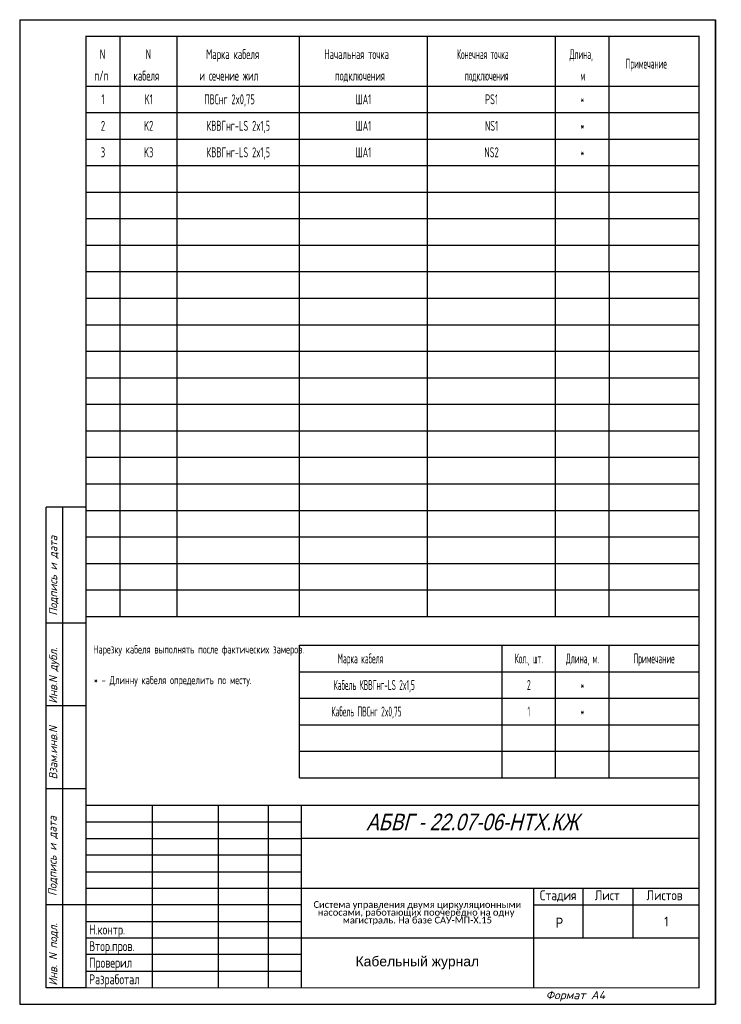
# Model space of a CAD drawing. Header units: millimetres. Extents: x 2581 to 2792, y 841 to 1138.
import ezdxf
from ezdxf.enums import TextEntityAlignment as Align

# ---------------------------------------------------------------- set-up
doc = ezdxf.new("R2010")
doc.units = ezdxf.units.MM
for name, color, linetype in [('_FORMAT OSNOVNAJA', 1, 'Continuous'), ('_TABLITSA OSNOVNAJA', 3, 'Continuous'), ('_TABLITSA TONKAJA', 2, 'Continuous'), ('Текст', 7, 'Continuous'), ('Форматка', 4, 'Continuous')]:
    doc.layers.add(name, color=color, linetype=linetype)
doc.layers.add('Слой1', color=10, linetype='Continuous', lineweight=200, plot=False)
doc.styles.add('35', font='romans.shx', dxfattribs={"width": 0.7, "oblique": 15, "height": 3.5})
doc.styles.add('5', font='romans.shx', dxfattribs={"width": 0.65, "oblique": 15, "height": 5})
doc.styles.add('Arial', font='arial.ttf')
doc.styles.add('Gost_ptb', font='gost_ptb.shx', dxfattribs={"width": 0.9, "oblique": 15})
doc.styles.add('Romans8', font='romans8.shx', dxfattribs={"width": 0.8, "height": 3})

msp = doc.modelspace()

# ---------------------------------------------------------------- linework, layer by layer
for p, q in [((2611, 1022.44), (2611, 1062.44)), ((2628.26, 1022.44), (2628.26, 1062.44)), ((2665.11, 1022.44), (2665.11, 1062.44)), ((2703.77, 1022.44), (2703.77, 1062.44)), ((2742.43, 1022.44), (2742.43, 1062.44)), ((2758.6, 1062.44), (2758.6, 1022.44))]:
    msp.add_line(p, q)
at = {"color": 7, "const_width": 0.35}
msp.add_lwpolyline([(2785.71, 846.44), (2600.7, 846.44), (2600.7, 1133.44), (2785.71, 1133.44)], close=True, dxfattribs=at)
at = {"layer": '_FORMAT OSNOVNAJA', "color": 7}
for p, q in [((2600.71, 901.44), (2600.71, 846.44)), ((2785.71, 901.44), (2600.71, 901.44))]:
    msp.add_line(p, q, dxfattribs=at)
at = {"layer": '_TABLITSA OSNOVNAJA', "color": 7}
for p, q in [((2620.71, 901.44), (2620.71, 846.44)), ((2640.71, 846.44), (2640.71, 901.44)), ((2655.71, 901.44), (2655.71, 846.44)), ((2665.71, 846.44), (2665.71, 901.44)), ((2785.71, 891.44), (2665.71, 891.44)), ((2665.71, 876.44), (2785.71, 876.44)), ((2735.71, 876.44), (2735.71, 846.44)), ((2750.71, 861.44), (2750.71, 876.44)), ((2765.71, 876.44), (2765.71, 861.44)), ((2735.71, 871.44), (2785.71, 871.44)), ((2785.71, 861.44), (2665.71, 861.44))]:
    msp.add_line(p, q, dxfattribs=at)
at = {"layer": '_TABLITSA TONKAJA', "color": 7}
for p, q in [((2600.71, 896.44), (2665.71, 896.44)), ((2600.71, 891.44), (2665.71, 891.44)), ((2665.71, 886.44), (2600.71, 886.44)), ((2665.71, 886.44), (2600.71, 886.44)), ((2600.71, 881.44), (2665.71, 881.44)), ((2600.71, 881.44), (2665.71, 881.44)), ((2600.71, 876.44), (2665.71, 876.44)), ((2600.71, 876.44), (2665.71, 876.44)), ((2665.71, 871.44), (2600.71, 871.44)), ((2665.71, 871.44), (2600.71, 871.44)), ((2600.71, 866.44), (2665.71, 866.44)), ((2600.71, 866.44), (2665.71, 866.44)), ((2665.71, 861.44), (2600.71, 861.44)), ((2665.71, 861.44), (2600.71, 861.44)), ((2665.71, 856.44), (2600.71, 856.44)), ((2665.71, 856.44), (2600.71, 856.44)), ((2600.71, 851.44), (2665.71, 851.44)), ((2600.71, 851.44), (2665.71, 851.44))]:
    msp.add_line(p, q, dxfattribs=at)
at = {"layer": 'Слой1', "color": 7, "lineweight": -3}
for p, q in [((2580.71, 1138.44), (2580.71, 841.44)), ((2580.71, 1138.44), (2580.71, 841.44)), ((2790.71, 841.44), (2790.71, 1138.44)), ((2790.71, 1138.44), (2790.71, 841.44)), ((2790.71, 1138.44), (2790.71, 841.44))]:
    msp.add_line(p, q, dxfattribs=at)
at = {"layer": 'Слой1', "color": 7, "linetype": 'ByBlock', "lineweight": -3, "ltscale": 0.4}
for p, q in [((2580.71, 1138.44), (2790.71, 1138.44)), ((2580.71, 841.44), (2790.71, 841.44))]:
    msp.add_line(p, q, dxfattribs=at)
at = {"layer": 'Форматка', "color": 7, "lineweight": -3}
for p, q in [((2611, 1118.44), (2611, 1133.44)), ((2628.26, 1118.44), (2628.26, 1133.44)), ((2665.11, 1118.44), (2665.11, 1133.44)), ((2703.77, 1118.44), (2703.77, 1133.44)), ((2742.43, 1118.44), (2742.43, 1133.44)), ((2758.6, 1118.44), (2758.6, 1133.44)), ((2600.71, 1118.44), (2785.71, 1118.44)), ((2600.71, 1118.44), (2785.71, 1118.44)), ((2611, 1062.44), (2611, 1118.44)), ((2628.26, 1062.44), (2628.26, 1118.44)), ((2665.11, 1062.44), (2665.11, 1118.44)), ((2703.77, 1062.44), (2703.77, 1118.44)), ((2742.43, 1062.44), (2742.43, 1118.44)), ((2758.6, 1062.44), (2758.6, 1118.44)), ((2600.71, 1110.44), (2785.71, 1110.44)), ((2600.71, 1102.44), (2785.71, 1102.44)), ((2600.71, 1094.44), (2785.71, 1094.44)), ((2600.71, 1086.44), (2785.71, 1086.44)), ((2600.71, 1078.44), (2785.71, 1078.44)), ((2600.71, 1070.44), (2785.71, 1070.44)), ((2600.71, 1062.44), (2742.43, 1062.44)), ((2742.43, 1062.44), (2785.71, 1062.44)), ((2600.71, 1054.44), (2785.71, 1054.44)), ((2600.71, 1046.44), (2785.71, 1046.44)), ((2600.71, 1038.44), (2785.71, 1038.44)), ((2600.71, 1030.44), (2785.71, 1030.44)), ((2600.71, 1022.44), (2785.71, 1022.44)), ((2611, 958.44), (2611, 1022.44)), ((2628.26, 958.44), (2628.26, 1022.44)), ((2665.11, 958.44), (2665.11, 1022.44)), ((2703.77, 958.44), (2703.77, 1022.44)), ((2742.43, 958.44), (2742.43, 1022.44)), ((2758.6, 958.44), (2758.6, 1022.44)), ((2600.71, 1014.44), (2785.71, 1014.44)), ((2600.71, 1006.44), (2742.43, 1006.44)), ((2742.43, 1006.44), (2785.71, 1006.44)), ((2600.71, 998.44), (2785.71, 998.44)), ((2600.7, 991.44), (2588.7, 991.44)), ((2588.7, 846.44), (2588.7, 991.44)), ((2593.7, 846.44), (2593.7, 991.44)), ((2600.71, 990.44), (2785.71, 990.44)), ((2600.71, 982.44), (2785.71, 982.44)), ((2600.71, 974.44), (2785.71, 974.44)), ((2600.71, 966.44), (2742.43, 966.44)), ((2742.43, 966.44), (2785.71, 966.44)), ((2600.7, 956.44), (2588.7, 956.44)), ((2600.71, 958.44), (2742.43, 958.44)), ((2742.43, 958.44), (2785.71, 958.44)), ((2665.11, 909.76), (2665.11, 949.76)), ((2665.11, 949.76), (2785.71, 949.76)), ((2726.26, 909.76), (2726.26, 949.76)), ((2742.43, 909.76), (2742.43, 949.76)), ((2758.6, 909.76), (2758.6, 949.76)), ((2665.11, 941.76), (2785.71, 941.76)), ((2665.11, 933.76), (2785.71, 933.76)), ((2600.7, 931.44), (2588.7, 931.44)), ((2665.11, 925.76), (2785.71, 925.76)), ((2665.11, 917.76), (2785.71, 917.76)), ((2665.11, 909.76), (2785.71, 909.76)), ((2600.7, 906.44), (2588.7, 906.44)), ((2600.7, 871.44), (2588.7, 871.44)), ((2600.7, 846.44), (2588.7, 846.44))]:
    msp.add_line(p, q, dxfattribs=at)

# ---------------------------------------------------------------- texts
at = {"color": 7, "linetype": 'Continuous', "style": '5', "width": 0.6}
msp.add_text('N', height=3, dxfattribs=at).set_placement((2604.89, 1126.54))
at = {"lineweight": -3, "style": 'Arial', "oblique": 15, "width": 0.8}
msp.add_text('АБВГ - 22.07-06-НТХ.КЖ ', height=5, dxfattribs=at).set_placement((2751.03, 896.44), align=Align.MIDDLE_RIGHT)
at = {"color": 7, "style": 'Arial', "width": 0.8}
msp.add_text('Р', height=3, dxfattribs=at).set_placement((2742.48, 864.57))
at = {"char_height": 2.5, "attachment_point": 1, "style": 'Gost_ptb'}
for s, width, insert in [('{\\Q0;Нарезку кабеля выполнять после фактических замеров. }', 62.2349, (2602.87, 949.76)), ('{\\Q0;* - Длинну кабеля определить по месту.}', 62.0495, (2603.06, 940.5))]:
    msp.add_mtext_dynamic_manual_height_columns(s, width=width, gutter_width=12.5, heights=[0], dxfattribs=dict(at, insert=insert))
at = {"insert": (2700.71, 868.94), "char_height": 2.2, "width": 70, "attachment_point": 5, "line_spacing_factor": 0.7, "style": 'Arial'}
msp.add_mtext('{\\fCalibri|b0|i0|c204|p34;\\H0.91667x;Система управления двумя циркуляционными насосами, работающих поочерёдно на одну \\H1.8129x; \\H0.5516x;магистраль. На базе САУ-МП-Х.15\\H1.8958x; }', dxfattribs=at)
at = {"color": 7, "insert": (2700.71, 853.95), "char_height": 3, "width": 72.4067, "attachment_point": 5, "style": 'Arial'}
msp.add_mtext('\\pt26.824;Кабельный журнал', dxfattribs=at)
at = {"layer": 'Текст', "color": 7, "ltscale": 6.666667, "char_height": 3, "style": 'Romans8'}
for s, insert, width, attachment_point in [('Стадия', (2743.21, 875.84), 15, 2), ('\\pi3.55;Лист', (2750.71, 875.84), 15, 1), ('\\pi4.1499;Листов', (2765.71, 875.84), 20, 1)]:
    msp.add_mtext(s, dxfattribs=dict(at, insert=insert, width=width, attachment_point=attachment_point))
at = {"layer": 'Текст', "color": 7, "ltscale": 100, "insert": (2775.83, 866.44), "char_height": 3, "width": 19.7446, "attachment_point": 5, "style": 'Romans8'}
msp.add_mtext('\\A1;1', dxfattribs=at)
at = {"layer": 'Текст', "color": 7, "insert": (2601.65, 880.49), "char_height": 3, "width": 21.4279, "attachment_point": 1, "style": 'Romans8'}
msp.add_mtext('{\\W0.7;\\P\\P\\PН.контр.   \\PВтор.пров.\\PПроверил\\PРазработал}', dxfattribs=at)
at = {"layer": 'Форматка', "color": 7, "lineweight": -3}
for s, style, width, p in [('N', '5', 0.6, (2618.74, 1126.54)), ('Марка кабеля', '5', 0.6, (2636.97, 1126.54)), ('Начальная точка', '5', 0.55, (2672.63, 1126.54)), ('Конечная точка', 'Gost_ptb', 0.55, (2712.68, 1126.54)), ('Длина,', 'Gost_ptb', 0.55, (2746.65, 1126.54)), ('Примечание', 'Gost_ptb', 0.55, (2763.58, 1123.7)), ('п/п', '5', 0.6, (2603.23, 1120.07)), ('кабеля', '5', 0.6, (2615.07, 1120.07)), ('и сечение жил', '5', 0.6, (2634.93, 1120.07)), ('подключения', '5', 0.55, (2675.84, 1120.07)), ('подключения', 'Gost_ptb', 0.55, (2715.02, 1120.07)), ('м', 'Gost_ptb', 0.55, (2749.9, 1120.07))]:
    msp.add_text(s, height=3, dxfattribs=dict(at, style=style, width=width)).set_placement(p)
at = {"layer": 'Форматка', "color": 7, "lineweight": -3, "style": 'Gost_ptb'}
for s, width, p in [('1', 0.7, (2605.85, 1114.44)), ('K1', 0.7, (2619.63, 1114.44)), ('ПВСнг 2x0,75', 0.7, (2644.01, 1114.44)), ('ША1', 0.7, (2684.44, 1114.44)), ('PS1', 0.7, (2723.1, 1114.44)), ('*', 0.55, (2750.52, 1114.44)), ('2', 0.7, (2605.85, 1106.44)), ('K2', 0.7, (2619.63, 1106.44)), ('КВВГнг-LS 2x1,5', 0.7, (2646.68, 1106.44)), ('ША1', 0.7, (2684.44, 1106.44)), ('NS1', 0.7, (2723.1, 1106.44)), ('*', 0.55, (2750.52, 1106.44)), ('3', 0.7, (2605.85, 1098.44)), ('K3', 0.7, (2619.63, 1098.44)), ('КВВГнг-LS 2x1,5', 0.7, (2646.68, 1098.44)), ('ША1', 0.7, (2684.44, 1098.44)), ('NS2', 0.7, (2723.1, 1098.44)), ('*', 0.55, (2750.52, 1098.44)), ('Марка кабеля', 0.55, (2683.53, 945.76)), ('Кол., шт.', 0.55, (2734.35, 945.76)), ('Длина, м.', 0.55, (2750.52, 945.76)), ('Примечание', 0.55, (2772.15, 945.76)), ('Кабель КВВГнг-LS 2x1,5', 0.55, (2687.7, 937.76)), ('2', 0.55, (2734.35, 937.76)), ('*', 0.55, (2750.52, 937.76)), ('Кабель ПВСнг 2x0,75', 0.55, (2685.36, 929.76)), ('1', 0.55, (2734.35, 929.76)), ('*', 0.55, (2750.52, 929.76))]:
    msp.add_text(s, height=3, dxfattribs=dict(at, width=width)).set_placement(p, align=Align.MIDDLE_CENTER)
at = {"layer": 'Форматка', "color": 7, "lineweight": -3, "style": '35', "oblique": 15, "width": 0.9}
for s, p in [('Подпись и дата', (2592.04, 958.69)), ('Инв.N дубл.', (2592.04, 932.15)), ('Взам.инв.N', (2592.04, 909.27)), ('Подпись и дата', (2591.84, 874.12)), ('Инв. N подл.', (2592.04, 847.08))]:
    msp.add_text(s, height=2.5, rotation=90, dxfattribs=at).set_placement(p)
at = {"layer": 'Форматка', "color": 7, "lineweight": -3, "style": '35', "oblique": 15}
msp.add_text('Формат А4', height=2.5, dxfattribs=at).set_placement((2739.42, 842.98))

doc.saveas('drawing.dxf')
